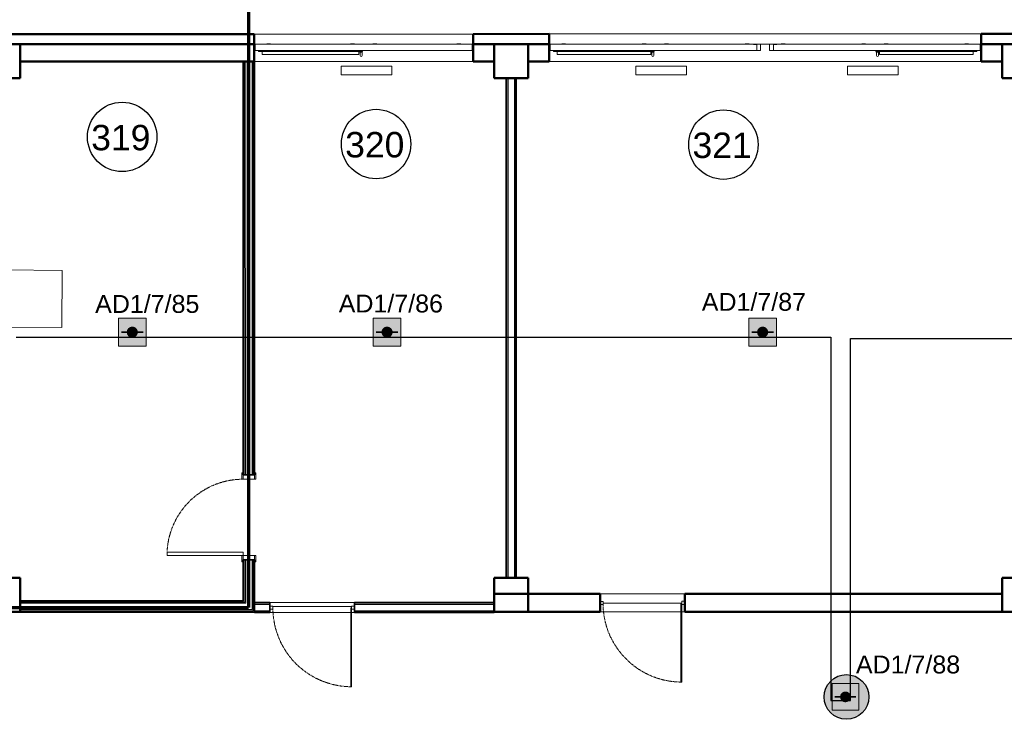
# Model space of a CAD drawing. Header units: millimetres. Extents: x -197461 to 862495, y -970068 to 63888.
# Tile 39 of 205: x -111030 to -99398, y -622736 to -614476. Entities that reach past the tile are written whole.
import ezdxf

# ---------------------------------------------------------------- set-up
doc = ezdxf.new("R2010")
doc.units = ezdxf.units.MM
doc.linetypes.add('CENTER', pattern=[50.8, 31.75, -6.35, 6.35, -6.35])
doc.linetypes.add('HIDDEN', pattern=[9.525, 6.35, -3.175])
doc.layers.get('0').update_dxf_attribs({"linetype": 'CONTINUOUS'})
for name, color, linetype, lineweight in [('A-AREA-IDEN', 252, 'CONTINUOUS', 25), ('A-DETL', 90, 'CONTINUOUS', 5), ('A-Door', 252, 'CONTINUOUS', 0), ('A-FLOR', 192, 'CONTINUOUS', 5), ('A-GLAZ', 151, 'CONTINUOUS', 5), ('A-Wall', 252, 'CONTINUOUS', 0), ('G-IMPT', 8, 'CONTINUOUS', 5), ('I-WALL', 2, 'CONTINUOUS', 18), ('M-EQPM', 50, 'CONTINUOUS', 5), ('S-Cols', 52, 'CONTINUOUS', 0)]:
    doc.layers.add(name, color=color, linetype=linetype, lineweight=lineweight)
doc.layers.add('UAS', color=240, linetype='CONTINUOUS')
doc.styles.add('ARIAL', font='arialbd.ttf')
doc.styles.add('Arial_3', font='arial.ttf', dxfattribs={"height": 300})

# ---------------------------------------------------------------- blocks, each defined once
blk = doc.blocks.new('SchueCal_Schueco_AWS-75-BS-SI__Family-02_Type 1_2565x1480 - Schueco_AWS-75-BS-SI__Family-02__Type 1-3427409-Trešā stāva plāns uz atzīmes 6_800')
at = {"layer": 'G-IMPT'}
for p, q in [((19, -18), (19, 30)), ((43, 30), (43, -18)), ((56, 19), (56, -18)), ((56, 19), (1200, 19)), ((1200, 19), (1200, -18)), ((-1283, -103), (-1283, -28)), ((-1283, -28), (-1283, -103)), ((-1283, -28), (1282, -28)), ((-1283, -103), (1282, -103)), ((-1283, -103), (0, -103)), ((-1146, -105), (-1146, -103)), ((-1142, -109), (-1146, -105)), ((-1146, -105), (-1101, -105)), ((-1142, -109), (-1105, -109)), ((-1105, -109), (-1101, -105)), ((-1101, -103), (-1101, -105)), ((-155, -105), (-155, -103)), ((-151, -109), (-155, -105)), ((-155, -105), (-110, -105)), ((-151, -109), (-114, -109)), ((-114, -109), (-110, -105)), ((-110, -103), (-110, -105)), ((0, -103), (1282, -103)), ((12, -22), (12, -18)), ((12, -18), (12, -22)), ((12, -18), (1244, -18)), ((12, -22), (1244, -22)), ((16, -18), (16, -9)), ((16, -9), (45, -9)), ((16, -18), (16, -9)), ((16, -18), (16, -9)), ((20, -9), (19, -9)), ((32, -28), (32, -22)), ((32, -22), (32, -28)), ((43, -9), (42, -9)), ((45, -9), (44, -9)), ((45, -9), (45, -18)), ((45, -9), (45, -18)), ((45, -18), (45, -9)), ((110, -105), (110, -103)), ((114, -109), (110, -105)), ((110, -105), (155, -105)), ((114, -109), (151, -109)), ((151, -109), (155, -105)), ((155, -103), (155, -105)), ((1100, -105), (1100, -103)), ((1104, -109), (1100, -105)), ((1100, -105), (1146, -105)), ((1104, -109), (1142, -109)), ((1142, -109), (1146, -105)), ((1146, -103), (1146, -105)), ((1224, -22), (1224, -28)), ((1224, -22), (1224, -28)), ((1244, -22), (1244, -18)), ((1244, -18), (1244, -22)), ((1282, -103), (1282, -28)), ((1282, -28), (1282, -103))]:
    blk.add_line(p, q, dxfattribs=at)
at = {"layer": 'G-IMPT', "flags": 128}
for points in [[(19, 30), (22, 39), (31, 42)], [(31, 42), (22, 39), (19, 30)], [(43, 30), (39, 39), (31, 42)], [(31, 42), (39, 39), (43, 30)], [(-1140, -106), (-1140, -107), (-1140, -107), (-1140, -107), (-1140, -107), (-1140, -107), (-1140, -107), (-1140, -107), (-1140, -107), (-1140, -107), (-1140, -107), (-1140, -107), (-1140, -107), (-1140, -107), (-1140, -107), (-1140, -107), (-1140, -107), (-1140, -107), (-1140, -107), (-1141, -107), (-1141, -107), (-1141, -107), (-1141, -107), (-1141, -107), (-1141, -107), (-1141, -107), (-1141, -107), (-1141, -107), (-1141, -107), (-1141, -107), (-1141, -107), (-1141, -107), (-1141, -107), (-1141, -107), (-1141, -107), (-1141, -107), (-1141, -107)], [(-1105, -107), (-1105, -107), (-1105, -107), (-1105, -107), (-1105, -107), (-1105, -107), (-1105, -107), (-1105, -107), (-1105, -107), (-1105, -107), (-1105, -107), (-1105, -107), (-1105, -107), (-1105, -107), (-1105, -107), (-1105, -107), (-1105, -107), (-1105, -107), (-1106, -107), (-1106, -107), (-1106, -107), (-1106, -107), (-1106, -107), (-1106, -107), (-1106, -107), (-1106, -107), (-1106, -107), (-1106, -107), (-1106, -107), (-1106, -107), (-1106, -107), (-1106, -107), (-1106, -107), (-1106, -107), (-1106, -107), (-1106, -107), (-1106, -106)], [(-150, -106), (-150, -107), (-150, -107), (-150, -107), (-150, -107), (-150, -107), (-150, -107), (-150, -107), (-150, -107), (-150, -107), (-150, -107), (-150, -107), (-150, -107), (-150, -107), (-150, -107), (-150, -107), (-150, -107), (-150, -107), (-150, -107), (-150, -107), (-150, -107), (-150, -107), (-150, -107), (-150, -107), (-150, -107), (-150, -107), (-150, -107), (-150, -107), (-150, -107), (-150, -107), (-150, -107), (-150, -107), (-150, -107), (-151, -107), (-151, -107), (-151, -107), (-151, -107)], [(-114, -107), (-114, -107), (-114, -107), (-115, -107), (-115, -107), (-115, -107), (-115, -107), (-115, -107), (-115, -107), (-115, -107), (-115, -107), (-115, -107), (-115, -107), (-115, -107), (-115, -107), (-115, -107), (-115, -107), (-115, -107), (-115, -107), (-115, -107), (-115, -107), (-115, -107), (-115, -107), (-115, -107), (-115, -107), (-115, -107), (-115, -107), (-115, -107), (-115, -107), (-115, -107), (-115, -107), (-115, -107), (-115, -107), (-115, -107), (-115, -107), (-115, -107), (-115, -106)], [(115, -106), (115, -107), (115, -107), (115, -107), (115, -107), (115, -107), (115, -107), (115, -107), (115, -107), (115, -107), (115, -107), (115, -107), (115, -107), (115, -107), (115, -107), (115, -107), (115, -107), (115, -107), (115, -107), (115, -107), (115, -107), (115, -107), (115, -107), (115, -107), (115, -107), (115, -107), (115, -107), (115, -107), (115, -107), (115, -107), (115, -107), (115, -107), (115, -107), (114, -107), (114, -107), (114, -107), (114, -107)], [(151, -107), (151, -107), (151, -107), (150, -107), (150, -107), (150, -107), (150, -107), (150, -107), (150, -107), (150, -107), (150, -107), (150, -107), (150, -107), (150, -107), (150, -107), (150, -107), (150, -107), (150, -107), (150, -107), (150, -107), (150, -107), (150, -107), (150, -107), (150, -107), (150, -107), (150, -107), (150, -107), (150, -107), (150, -107), (150, -107), (150, -107), (150, -107), (150, -107), (150, -107), (150, -107), (150, -107), (150, -106)], [(1106, -106), (1106, -107), (1106, -107), (1106, -107), (1106, -107), (1106, -107), (1106, -107), (1106, -107), (1106, -107), (1106, -107), (1106, -107), (1106, -107), (1106, -107), (1106, -107), (1106, -107), (1106, -107), (1106, -107), (1106, -107), (1106, -107), (1105, -107), (1105, -107), (1105, -107), (1105, -107), (1105, -107), (1105, -107), (1105, -107), (1105, -107), (1105, -107), (1105, -107), (1105, -107), (1105, -107), (1105, -107), (1105, -107), (1105, -107), (1105, -107), (1105, -107), (1105, -107)], [(1141, -107), (1141, -107), (1141, -107), (1141, -107), (1141, -107), (1141, -107), (1141, -107), (1141, -107), (1141, -107), (1141, -107), (1141, -107), (1141, -107), (1141, -107), (1141, -107), (1141, -107), (1141, -107), (1141, -107), (1141, -107), (1140, -107), (1140, -107), (1140, -107), (1140, -107), (1140, -107), (1140, -107), (1140, -107), (1140, -107), (1140, -107), (1140, -107), (1140, -107), (1140, -107), (1140, -107), (1140, -107), (1140, -107), (1140, -107), (1140, -107), (1140, -107), (1140, -106)]]:
    blk.add_lwpolyline(points, dxfattribs=at)
blk = doc.blocks.new('SchueCal_Schueco_AWS-75-BS-SI__Family-02_Type 1_2565x1480 - Type 1-3427413-Trešā stāva plāns uz atzīmes 6_800')
blk.add_blockref('SchueCal_Schueco_AWS-75-BS-SI__Family-02_Type 1_2565x1480 - Schueco_AWS-75-BS-SI__Family-02__Type 1-3427409-Trešā stāva plāns uz atzīmes 6_800', (0, 0))
blk = doc.blocks.new('PBL_BIOR_stiklotas_GEZE_02 - BIOR 1000 x 2100mm BIOR 1000 x 2100mm biroji-4009169-Trešā stāva plāns uz atzīmes 6_800')
at = {"layer": 'A-Door'}
for p, q in [((-500, 18), (-465, 18)), ((-465, 18), (-465, -18)), ((465, -18), (465, 18)), ((465, 18), (500, 18)), ((-465, -18), (-500, -18)), ((455, -5), (455, -935)), ((465, -5), (455, -5)), ((465, -5), (465, -935)), ((500, -18), (465, -18)), ((465, -935), (455, -935))]:
    blk.add_line(p, q, dxfattribs=at)
at = {"layer": 'A-Door', "color": 250, "linetype": 'CENTER', "lineweight": 5}
blk.add_line((465, -5), (465, -935), dxfattribs=at)
blk.add_arc((465, -5), 930, 180, 270, dxfattribs=at)
blk = doc.blocks.new('PBL_BIOR_pilndurvis - BIOR 1000 x 2100mm metāla EI-30-4004862-Trešā stāva plāns uz atzīmes 6_800')
at = {"layer": 'A-Door'}
for p, q in [((-525, 67.5), (-525, 82.5)), ((-525, 82.5), (-450, 82.5)), ((-450, 67.5), (-500, 67.5)), ((-500, 67.5), (-450, 67.5)), ((-450, 82.5), (-450, 67.5)), ((-450, 67.5), (-450, -67.5)), ((450, 67.5), (450, 82.5)), ((450, 82.5), (525, 82.5)), ((500, 67.5), (450, 67.5)), ((450, -67.5), (450, 67.5)), ((450, 67.5), (500, 67.5)), ((525, 82.5), (525, 67.5)), ((-525, -82.5), (-525, -67.5)), ((-450, -82.5), (-525, -82.5)), ((-500, -67.5), (-450, -67.5)), ((-450, -67.5), (-500, -67.5)), ((-450, -67.5), (-450, -82.5)), ((410, -67.5), (410, -967.5)), ((450, -67.5), (410, -67.5)), ((450, -67.5), (450, -967.5)), ((450, -82.5), (450, -67.5)), ((450, -67.5), (500, -67.5)), ((500, -67.5), (450, -67.5)), ((525, -82.5), (450, -82.5)), ((525, -67.5), (525, -82.5)), ((450, -967.5), (410, -967.5))]:
    blk.add_line(p, q, dxfattribs=at)
at = {"layer": 'A-Door', "color": 250, "linetype": 'CENTER', "lineweight": 5}
blk.add_line((450, -67.5), (450, -967.5), dxfattribs=at)
blk.add_arc((450, -67.5), 900, 180, 270, dxfattribs=at)
blk = doc.blocks.new('PBL_BIOR_stiklotas_GEZE_02 - BIOR 1000 x 2100mm BIOR 1000 x 2100mm biroji-4009170-Trešā stāva plāns uz atzīmes 6_800')
at = {"layer": 'A-Door'}
for p, q in [((-500, 18), (-465, 18)), ((-465, 18), (-465, -18)), ((465, -18), (465, 18)), ((465, 18), (500, 18)), ((-465, -18), (-500, -18)), ((455, -5), (455, -935)), ((465, -5), (455, -5)), ((465, -5), (465, -935)), ((500, -18), (465, -18)), ((465, -935), (455, -935))]:
    blk.add_line(p, q, dxfattribs=at)
at = {"layer": 'A-Door', "color": 250, "linetype": 'CENTER', "lineweight": 5}
blk.add_line((465, -5), (465, -935), dxfattribs=at)
blk.add_arc((465, -5), 930, 180, 270, dxfattribs=at)
blk = doc.blocks.new('SchueCal_Schueco_AWS-75-BS-SI__Family-02_Type 2_5080x1480 - Schueco_AWS-75-BS-SI__Family-02__Type 2-V3-Trešā stāva plāns uz atzīmes 6_800')
at = {"layer": 'G-IMPT'}
for p, q in [((-2457, 19), (-2457, -18)), ((-2457, 19), (-1352, 19)), ((-1352, 19), (-1352, -18)), ((-1339, -18), (-1339, 30)), ((-1315, 30), (-1315, -18)), ((1315, -18), (1315, 30)), ((1339, 30), (1339, -18)), ((1352, 19), (1352, -18)), ((1352, 19), (2457, 19)), ((2457, 19), (2457, -18)), ((-2540, -28), (-2540, -103)), ((-2540, -28), (-97, -28)), ((-2540, -103), (-2540, -28)), ((-138, -103), (-2540, -103)), ((-2540, -103), (-1296, -103)), ((-2501, -22), (-2501, -18)), ((-2501, -18), (-2501, -22)), ((-2501, -18), (-1309, -18)), ((-2501, -22), (-1309, -22)), ((-2481, -28), (-2481, -22)), ((-2481, -22), (-2481, -28)), ((-2403, -105), (-2403, -103)), ((-2399, -109), (-2403, -105)), ((-2403, -105), (-2358, -105)), ((-2399, -109), (-2362, -109)), ((-2362, -109), (-2358, -105)), ((-2358, -103), (-2358, -105)), ((-1452, -105), (-1452, -103)), ((-1448, -109), (-1452, -105)), ((-1452, -105), (-1407, -105)), ((-1448, -109), (-1411, -109)), ((-1411, -109), (-1407, -105)), ((-1407, -103), (-1407, -105)), ((-1340, -9), (-1342, -9)), ((-1342, -18), (-1342, -9)), ((-1342, -9), (-1342, -18)), ((-1342, -18), (-1342, -9)), ((-1342, -9), (-1313, -9)), ((-1338, -9), (-1339, -9)), ((-1328, -22), (-1328, -28)), ((-1328, -22), (-1328, -28)), ((-1315, -9), (-1316, -9)), ((-1313, -9), (-1313, -18)), ((-1313, -9), (-1313, -18)), ((-1313, -9), (-1313, -18)), ((-1309, -18), (-1309, -22)), ((-1309, -22), (-1309, -18)), ((-1296, -103), (-63, -103)), ((-1187, -105), (-1187, -103)), ((-1183, -109), (-1187, -105)), ((-1187, -105), (-1142, -105)), ((-1183, -109), (-1146, -109)), ((-1146, -109), (-1142, -105)), ((-1142, -103), (-1142, -105)), ((-235, -105), (-235, -103)), ((-231, -109), (-235, -105)), ((-235, -105), (-190, -105)), ((-231, -109), (-194, -109)), ((-194, -109), (-190, -105)), ((-190, -103), (-190, -105)), ((-97, -98), (-138, -98)), ((-138, -98), (-138, -103)), ((-138, -103), (-138, -98)), ((-138, -98), (-97, -98)), ((-53, -103), (-138, -103)), ((-97, -98), (-97, -28)), ((-97, -28), (-53, -28)), ((-97, -28), (-97, -98)), ((-53, -28), (-53, -103)), ((53, -103), (53, -28)), ((53, -28), (97, -28)), ((137, -103), (53, -103)), ((63, -103), (1297, -103)), ((97, -28), (97, -98)), ((97, -28), (97, -98)), ((97, -28), (2540, -28)), ((97, -98), (137, -98)), ((97, -98), (137, -98)), ((137, -98), (137, -103)), ((137, -98), (137, -103)), ((137, -103), (2540, -103)), ((190, -105), (190, -103)), ((194, -109), (190, -105)), ((190, -105), (235, -105)), ((194, -109), (231, -109)), ((231, -109), (235, -105)), ((235, -103), (235, -105)), ((1142, -105), (1142, -103)), ((1146, -109), (1142, -105)), ((1142, -105), (1186, -105)), ((1146, -109), (1182, -109)), ((1182, -109), (1186, -105)), ((1186, -103), (1186, -105)), ((1297, -103), (2540, -103)), ((1308, -22), (1308, -18)), ((1308, -18), (1308, -22)), ((1308, -18), (2501, -18)), ((1308, -22), (2501, -22)), ((1313, -18), (1313, -9)), ((1313, -9), (1342, -9)), ((1313, -18), (1313, -9)), ((1313, -18), (1313, -9)), ((1316, -9), (1315, -9)), ((1328, -28), (1328, -22)), ((1328, -22), (1328, -28)), ((1339, -9), (1338, -9)), ((1342, -9), (1340, -9)), ((1342, -9), (1342, -18)), ((1342, -9), (1342, -18)), ((1342, -18), (1342, -9)), ((1406, -105), (1406, -103)), ((1410, -109), (1406, -105)), ((1406, -105), (1452, -105)), ((1410, -109), (1448, -109)), ((1448, -109), (1452, -105)), ((1452, -103), (1452, -105)), ((2358, -105), (2358, -103)), ((2362, -109), (2358, -105)), ((2358, -105), (2403, -105)), ((2362, -109), (2399, -109)), ((2399, -109), (2403, -105)), ((2403, -103), (2403, -105)), ((2481, -22), (2481, -28)), ((2481, -22), (2481, -28)), ((2501, -22), (2501, -18)), ((2501, -18), (2501, -22)), ((2540, -103), (2540, -28)), ((2540, -28), (2540, -103))]:
    blk.add_line(p, q, dxfattribs=at)
at = {"layer": 'G-IMPT', "flags": 128}
for points in [[(-1339, 30), (-1336, 39), (-1327, 42)], [(-1327, 42), (-1336, 39), (-1339, 30)], [(-1327, 42), (-1319, 39), (-1315, 30)], [(-1315, 30), (-1319, 39), (-1327, 42)], [(1315, 30), (1319, 39), (1327, 42)], [(1327, 42), (1319, 39), (1315, 30)], [(1339, 30), (1336, 39), (1327, 42)], [(1327, 42), (1336, 39), (1339, 30)], [(-2398, -107), (-2398, -107), (-2398, -107), (-2398, -107), (-2398, -107), (-2398, -107), (-2398, -107), (-2398, -107), (-2398, -107), (-2398, -107), (-2398, -107), (-2398, -107), (-2398, -107), (-2398, -107), (-2398, -107), (-2398, -107), (-2398, -107), (-2398, -107), (-2398, -107), (-2398, -107), (-2398, -107), (-2398, -107), (-2398, -107), (-2398, -107), (-2398, -107), (-2398, -107), (-2398, -107), (-2398, -107), (-2398, -107), (-2398, -107), (-2398, -107), (-2398, -107), (-2398, -107), (-2399, -107), (-2399, -107), (-2399, -107), (-2399, -107)], [(-2362, -107), (-2362, -107), (-2362, -107), (-2363, -107), (-2363, -107), (-2363, -107), (-2363, -107), (-2363, -107), (-2363, -107), (-2363, -107), (-2363, -107), (-2363, -107), (-2363, -107), (-2363, -107), (-2363, -107), (-2363, -107), (-2363, -107), (-2363, -107), (-2363, -107), (-2363, -107), (-2363, -107), (-2363, -107), (-2363, -107), (-2363, -107), (-2363, -107), (-2363, -107), (-2363, -107), (-2363, -107), (-2363, -107), (-2363, -107), (-2363, -107), (-2363, -107), (-2363, -107), (-2363, -107), (-2363, -107), (-2363, -107), (-2363, -107)], [(-1446, -107), (-1446, -107), (-1446, -107), (-1446, -107), (-1446, -107), (-1446, -107), (-1446, -107), (-1446, -107), (-1446, -107), (-1446, -107), (-1446, -107), (-1446, -107), (-1446, -107), (-1446, -107), (-1446, -107), (-1446, -107), (-1446, -107), (-1446, -107), (-1446, -107), (-1447, -107), (-1447, -107), (-1447, -107), (-1447, -107), (-1447, -107), (-1447, -107), (-1447, -107), (-1447, -107), (-1447, -107), (-1447, -107), (-1447, -107), (-1447, -107), (-1447, -107), (-1447, -107), (-1447, -107), (-1447, -107), (-1447, -107), (-1447, -107)], [(-1411, -107), (-1411, -107), (-1411, -107), (-1411, -107), (-1411, -107), (-1411, -107), (-1411, -107), (-1411, -107), (-1411, -107), (-1411, -107), (-1411, -107), (-1411, -107), (-1411, -107), (-1411, -107), (-1411, -107), (-1411, -107), (-1411, -107), (-1411, -107), (-1412, -107), (-1412, -107), (-1412, -107), (-1412, -107), (-1412, -107), (-1412, -107), (-1412, -107), (-1412, -107), (-1412, -107), (-1412, -107), (-1412, -107), (-1412, -107), (-1412, -107), (-1412, -107), (-1412, -107), (-1412, -107), (-1412, -107), (-1412, -107), (-1412, -107)], [(-1181, -107), (-1181, -107), (-1181, -107), (-1181, -107), (-1181, -107), (-1181, -107), (-1181, -107), (-1181, -107), (-1181, -107), (-1181, -107), (-1181, -107), (-1181, -107), (-1181, -107), (-1181, -107), (-1181, -107), (-1181, -107), (-1181, -107), (-1181, -107), (-1181, -107), (-1182, -107), (-1182, -107), (-1182, -107), (-1182, -107), (-1182, -107), (-1182, -107), (-1182, -107), (-1182, -107), (-1182, -107), (-1182, -107), (-1182, -107), (-1182, -107), (-1182, -107), (-1182, -107), (-1182, -107), (-1182, -107), (-1182, -107), (-1182, -107)], [(-1146, -107), (-1146, -107), (-1146, -107), (-1146, -107), (-1146, -107), (-1146, -107), (-1146, -107), (-1146, -107), (-1146, -107), (-1146, -107), (-1146, -107), (-1146, -107), (-1146, -107), (-1146, -107), (-1146, -107), (-1146, -107), (-1146, -107), (-1146, -107), (-1147, -107), (-1147, -107), (-1147, -107), (-1147, -107), (-1147, -107), (-1147, -107), (-1147, -107), (-1147, -107), (-1147, -107), (-1147, -107), (-1147, -107), (-1147, -107), (-1147, -107), (-1147, -107), (-1147, -107), (-1147, -107), (-1147, -107), (-1147, -107), (-1147, -107)], [(-230, -107), (-230, -107), (-230, -107), (-230, -107), (-230, -107), (-230, -107), (-230, -107), (-230, -107), (-230, -107), (-230, -107), (-230, -107), (-230, -107), (-230, -107), (-230, -107), (-230, -107), (-230, -107), (-230, -107), (-230, -107), (-230, -107), (-230, -107), (-230, -107), (-230, -107), (-230, -107), (-230, -107), (-230, -107), (-230, -107), (-230, -107), (-230, -107), (-230, -107), (-230, -107), (-230, -107), (-230, -107), (-230, -107), (-231, -107), (-231, -107), (-231, -107), (-231, -107)], [(-194, -107), (-194, -107), (-194, -107), (-195, -107), (-195, -107), (-195, -107), (-195, -107), (-195, -107), (-195, -107), (-195, -107), (-195, -107), (-195, -107), (-195, -107), (-195, -107), (-195, -107), (-195, -107), (-195, -107), (-195, -107), (-195, -107), (-195, -107), (-195, -107), (-195, -107), (-195, -107), (-195, -107), (-195, -107), (-195, -107), (-195, -107), (-195, -107), (-195, -107), (-195, -107), (-195, -107), (-195, -107), (-195, -107), (-195, -107), (-195, -107), (-195, -107), (-195, -107)], [(195, -107), (195, -107), (195, -107), (195, -107), (195, -107), (195, -107), (195, -107), (195, -107), (195, -107), (195, -107), (195, -107), (195, -107), (195, -107), (195, -107), (195, -107), (195, -107), (195, -107), (195, -107), (195, -107), (195, -107), (195, -107), (195, -107), (195, -107), (195, -107), (195, -107), (195, -107), (195, -107), (195, -107), (195, -107), (195, -107), (195, -107), (195, -107), (195, -107), (194, -107), (194, -107), (194, -107), (194, -107)], [(231, -107), (231, -107), (231, -107), (230, -107), (230, -107), (230, -107), (230, -107), (230, -107), (230, -107), (230, -107), (230, -107), (230, -107), (230, -107), (230, -107), (230, -107), (230, -107), (230, -107), (230, -107), (230, -107), (230, -107), (230, -107), (230, -107), (230, -107), (230, -107), (230, -107), (230, -107), (230, -107), (230, -107), (230, -107), (230, -107), (230, -107), (230, -107), (230, -107), (230, -107), (230, -107), (230, -107), (230, -107)], [(1147, -107), (1147, -107), (1147, -107), (1147, -107), (1147, -107), (1147, -107), (1147, -107), (1147, -107), (1147, -107), (1147, -107), (1147, -107), (1147, -107), (1147, -107), (1147, -107), (1147, -107), (1147, -107), (1147, -107), (1147, -107), (1147, -107), (1146, -107), (1146, -107), (1146, -107), (1146, -107), (1146, -107), (1146, -107), (1146, -107), (1146, -107), (1146, -107), (1146, -107), (1146, -107), (1146, -107), (1146, -107), (1146, -107), (1146, -107), (1146, -107), (1146, -107), (1146, -107)], [(1182, -107), (1182, -107), (1182, -107), (1182, -107), (1182, -107), (1182, -107), (1182, -107), (1182, -107), (1182, -107), (1182, -107), (1182, -107), (1182, -107), (1182, -107), (1182, -107), (1182, -107), (1182, -107), (1182, -107), (1182, -107), (1181, -107), (1181, -107), (1181, -107), (1181, -107), (1181, -107), (1181, -107), (1181, -107), (1181, -107), (1181, -107), (1181, -107), (1181, -107), (1181, -107), (1181, -107), (1181, -107), (1181, -107), (1181, -107), (1181, -107), (1181, -107), (1181, -107)], [(1412, -107), (1412, -107), (1412, -107), (1412, -107), (1412, -107), (1412, -107), (1412, -107), (1412, -107), (1412, -107), (1412, -107), (1412, -107), (1412, -107), (1412, -107), (1412, -107), (1412, -107), (1412, -107), (1412, -107), (1412, -107), (1412, -107), (1411, -107), (1411, -107), (1411, -107), (1411, -107), (1411, -107), (1411, -107), (1411, -107), (1411, -107), (1411, -107), (1411, -107), (1411, -107), (1411, -107), (1411, -107), (1411, -107), (1411, -107), (1411, -107), (1411, -107), (1411, -107)], [(1447, -107), (1447, -107), (1447, -107), (1447, -107), (1447, -107), (1447, -107), (1447, -107), (1447, -107), (1447, -107), (1447, -107), (1447, -107), (1447, -107), (1447, -107), (1447, -107), (1447, -107), (1447, -107), (1447, -107), (1447, -107), (1446, -107), (1446, -107), (1446, -107), (1446, -107), (1446, -107), (1446, -107), (1446, -107), (1446, -107), (1446, -107), (1446, -107), (1446, -107), (1446, -107), (1446, -107), (1446, -107), (1446, -107), (1446, -107), (1446, -107), (1446, -107), (1446, -107)], [(2363, -107), (2363, -107), (2363, -107), (2363, -107), (2363, -107), (2363, -107), (2363, -107), (2363, -107), (2363, -107), (2363, -107), (2363, -107), (2363, -107), (2363, -107), (2363, -107), (2363, -107), (2363, -107), (2363, -107), (2363, -107), (2363, -107), (2363, -107), (2363, -107), (2363, -107), (2363, -107), (2363, -107), (2363, -107), (2363, -107), (2363, -107), (2363, -107), (2363, -107), (2363, -107), (2363, -107), (2363, -107), (2363, -107), (2362, -107), (2362, -107), (2362, -107), (2362, -107)], [(2399, -107), (2399, -107), (2399, -107), (2398, -107), (2398, -107), (2398, -107), (2398, -107), (2398, -107), (2398, -107), (2398, -107), (2398, -107), (2398, -107), (2398, -107), (2398, -107), (2398, -107), (2398, -107), (2398, -107), (2398, -107), (2398, -107), (2398, -107), (2398, -107), (2398, -107), (2398, -107), (2398, -107), (2398, -107), (2398, -107), (2398, -107), (2398, -107), (2398, -107), (2398, -107), (2398, -107), (2398, -107), (2398, -107), (2398, -107), (2398, -107), (2398, -107), (2398, -107)]]:
    blk.add_lwpolyline(points, dxfattribs=at)
blk = doc.blocks.new('SchueCal_Schueco_AWS-75-BS-SI__Family-02_Type 2_5080x1480 - Type 2-3433124-Trešā stāva plāns uz atzīmes 6_800')
at = {"extrusion": (0, 0, -1), "zscale": -1, "rotation": 180}
blk.add_blockref('SchueCal_Schueco_AWS-75-BS-SI__Family-02_Type 2_5080x1480 - Schueco_AWS-75-BS-SI__Family-02__Type 2-V3-Trešā stāva plāns uz atzīmes 6_800', (0, 0), dxfattribs=at)
blk = doc.blocks.new('788507_788512_ventil compact cv22 h_ 500mm - wysokość 500mm-1980919-Trešā stāva plāns uz atzīmes 6_800')
at = {"layer": 'M-EQPM', "color": 252}
for p, q in [((0, 0), (600, 0)), ((0, 0), (0, -102)), ((600, -102), (0, -102)), ((600, 0), (600, -102))]:
    blk.add_line(p, q, dxfattribs=at)
blk = doc.blocks.new('Konditioniers Server telpai - Precīzais kondicionieris-3590085-Trešā stāva plāns uz atzīmes 6_800')
at = {"layer": 'M-EQPM', "color": 252}
for p, q in [((337.5, 337.5), (-337.5, 337.5)), ((-337.5, 337.5), (-337.5, -337.5)), ((337.5, -337.5), (337.5, 337.5)), ((-337.5, -337.5), (337.5, -337.5))]:
    blk.add_line(p, q, dxfattribs=at)
blk = doc.blocks.new('PBL_telpnu_numeracija_0001 - PBL telpas NUMERĀCIJA-1342367-Trešā stāva plāns uz atzīmes 6_800')
at = {"layer": 'A-AREA-IDEN'}
blk.add_circle((0.034, 0.024), 2.733, dxfattribs=at)
blk = doc.blocks.new('AD-proj')
at = {"lineweight": 5}
blk.add_lwpolyline([(-250, -250), (250, -250), (250, 250), (-250, 250)], close=True, dxfattribs=at)
at = {"const_width": 30}
blk.add_lwpolyline([(-200, 0), (200, 0)], dxfattribs=at)
at = {"const_width": 100}
blk.add_lwpolyline([(-50, 0, 1), (50, 0, 1)], format="xyb", close=True, dxfattribs=at)

msp = doc.modelspace()

# ---------------------------------------------------------------- hatches: boundary and pattern name
at = {"layer": 'A-Wall', "true_color": 0x636466}
h = msp.add_hatch(color=251, dxfattribs=at)
h.paths.add_polyline_path([(-111023.36259, -614971.15931), (-108389.53327, -614970.83602), (-108389.53327, -614966.07293), (-111023.52185, -614966.20244), (-111023.51529, -614971.15931)], flags=0)
h.paths.add_polyline_path([(-105673.52169, -614970.98386), (-105423.52185, -614970.97566), (-105423.52841, -614965.97579), (-105673.52185, -614966.03061)], flags=0)
h.paths.add_polyline_path([(-105425.85933, -614966.02249), (-105425.8555, -614966.02241), (-105673.52185, -614966.02241)], flags=0)
h = msp.add_hatch(color=251, dxfattribs=at)
h.paths.add_polyline_path([(-105023.52169, -614970.96254), (-105023.51529, -614970.96242), (-104773.52185, -614970.95435), (-104773.52841, -614965.95448), (-105023.51529, -614965.96254), (-105023.52169, -614970.95435)], flags=0)
h.paths.add_polyline_path([(-99673.52169, -614970.78709), (-99423.52316, -614970.77889), (-99423.62853, -614965.78103), (-99673.52185, -614965.78709)], flags=0)
h = msp.add_hatch(color=251, dxfattribs=at)
h.paths.add_polyline_path([(-105023.30868, -621466.13328), (-104173.38739, -621466.06072), (-104173.391, -621461.1054), (-105023.30868, -621462.71992)], flags=0)
h.paths.add_polyline_path([(-103173.3674, -621466.07261), (-99428.30869, -621465.79669), (-99428.30886, -621460.94979), (-103173.38412, -621461.15592), (-103173.37202, -621466.07261)], flags=0)
h.paths.add_polyline_path([(-105423.38427, -621356.30742), (-105423.31233, -621356.30742), (-105423.39083, -621261.1464)], flags=0)
h = msp.add_hatch(color=251, dxfattribs=at)
h.paths.add_polyline_path([(-105023.31541, -621261.13328), (-104173.391, -621261.1054), (-104173.391, -621256.1054), (-105023.31557, -621256.13328), (-105023.31541, -621261.1054)], flags=0)
h.paths.add_polyline_path([(-103173.3874, -621261.07261), (-99428.31542, -621260.94979), (-99428.31558, -621255.94979), (-103173.39084, -621256.07261), (-103173.39084, -621260.94979)], flags=0)
at = {"layer": 'UAS', "lineweight": 50, "true_color": 0xffffff}
h = msp.add_hatch(color=7, dxfattribs=at)
h.dxf.hatch_style = 1
h.paths.add_polyline_path([(-109732.16711, -618165.48039), (-109666.69617, -618165.48039, 1)], flags=16)
h.paths.add_polyline_path([(-109535.75429, -618329.15774), (-109535.75429, -618001.80305), (-109863.10899, -618001.80305), (-109863.10899, -618329.15774)])
h = msp.add_hatch(color=7, dxfattribs=at)
h.dxf.hatch_style = 1
h.paths.add_polyline_path([(-106722.63474, -618165.48039), (-106657.1638, -618165.48039, 1)], flags=16)
h.paths.add_polyline_path([(-106526.22192, -618329.15774), (-106526.22192, -618001.80305), (-106853.57661, -618001.80305), (-106853.57661, -618329.15774)])
h = msp.add_hatch(color=7, dxfattribs=at)
h.dxf.hatch_style = 1
h.paths.add_polyline_path([(-102285.74956, -618165.48039), (-102220.27862, -618165.48039, 1)], flags=16)
h.paths.add_polyline_path([(-102089.33674, -618329.15774), (-102089.33674, -618001.80305), (-102416.69143, -618001.80305), (-102416.69143, -618329.15774)])
h = msp.add_hatch(color=7, dxfattribs=at)
h.dxf.hatch_style = 1
h.paths.add_polyline_path([(-101243.49224, -622471.0211, -1), (-101306.57917, -622471.0211, -1)], flags=0)
h.paths.add_polyline_path([(-101432.75304, -622313.30376), (-101432.75304, -622628.73843), (-101117.31837, -622628.73843), (-101117.31837, -622313.30376)], flags=16)
h.paths.add_polyline_path([(-100998.45453, -622471.73827, 1), (-101526.50184, -622471.73827, 1)])
h.paths.add_polyline_path([(-101117.31837, -622628.73843), (-101432.75304, -622628.73843), (-101432.75304, -622313.30376), (-101117.31837, -622313.30376)], flags=16)

# ---------------------------------------------------------------- linework, layer by layer
at = {"layer": 'A-DETL', "color": 252, "linetype": 'HIDDEN', "lineweight": 70, "true_color": 0x939598}
msp.add_line((-108322.03294, -621416.12592), (-108322.03294, -610666.30413), dxfattribs=at)
at = {"layer": 'A-DETL', "color": 251, "linetype": 'HIDDEN', "lineweight": 70, "true_color": 0x636466}
msp.add_line((-111323.32065, -621416.12592), (-108322.03294, -621416.12592), dxfattribs=at)
at = {"layer": 'A-FLOR', "color": 251, "true_color": 0x636466}
for p, q in [((-111023.32524, -614971.15931), (-111023.31885, -615166.29464)), ((-105023.51862, -615064.51363), (-105023.40254, -615166.05012)), ((-99423.5187, -615061.85183), (-99423.62282, -614970.7789)), ((-105273.61204, -615166.20951), (-105423.51425, -615166.21442)), ((-105066.09972, -615166.09893), (-105170.5217, -615166.21831)), ((-99283.32016, -615166.05116), (-99423.3994, -615166.2113)), ((-108321.87142, -619901.30274), (-108321.8419, -620801.30274)), ((-108321.84193, -620801.30274), (-108321.8714, -619901.30274)), ((-105423.32623, -621066.21442), (-105283.3218, -621066.20983)), ((-105163.3218, -621066.21184), (-105023.41637, -621066.0519)), ((-99423.31858, -621164.51794), (-99423.43076, -621066.38901)), ((-105023.31901, -621151.21307), (-105023.19907, -621256.13327)), ((-101298.29469, -621256.01111), (-99423.31565, -621253.86763)), ((-99428.31558, -621255.94979), (-99423.31558, -621255.94962)), ((-107108.30926, -621403.66591), (-108038.30926, -621403.69641)), ((-108038.30926, -621403.69755), (-107108.30926, -621403.69757)), ((-104138.3874, -621366.10426), (-103208.3874, -621366.07376)), ((-103208.3874, -621366.08851), (-104138.38739, -621366.11901)), ((-99423.30885, -621461.15592), (-99428.30885, -621461.15592)), ((-111023.30999, -621471.2943), (-111423.29868, -621471.30742)), ((-104173.38395, -621471.06966), (-105423.30747, -621471.11065)), ((-104173.38412, -621466.1054), (-104173.38395, -621471.06966)), ((-99423.30869, -621465.93774), (-99428.30869, -621465.93791))]:
    msp.add_line(p, q, dxfattribs=at)
at = {"layer": 'A-Wall', "color": 251, "lineweight": 50, "true_color": 0x636466}
for p, q in [((-108258.53237, -614645.20362), (-113298.53565, -614645.36891)), ((-108258.52169, -614971.06864), (-108258.53237, -614645.20362)), ((-104773.53237, -614645.08933), (-105673.53238, -614645.11885)), ((-105673.53238, -614645.11885), (-105673.52169, -614970.98386)), ((-104773.52169, -614970.95435), (-104773.53237, -614645.08933)), ((-98773.53237, -614644.89256), (-99673.53238, -614644.92208)), ((-99673.53238, -614644.92208), (-99673.52169, -614970.78709)), ((-111428.52841, -614766.30758), (-108258.52841, -614766.20362)), ((-108258.52841, -614766.06864), (-111023.52841, -614766.15931)), ((-111023.52841, -614766.15931), (-111023.52169, -614971.15931)), ((-105423.52841, -614765.97566), (-105673.52841, -614765.98386)), ((-105673.52841, -614766.11885), (-104773.5284, -614766.08933)), ((-105423.52169, -614970.97566), (-105423.52841, -614765.97566)), ((-104773.52841, -614765.95435), (-105023.52841, -614765.96254)), ((-105023.52841, -614765.96254), (-105023.52169, -614970.96254)), ((-99423.52841, -614765.77889), (-99673.52841, -614765.78709)), ((-99673.52841, -614765.92208), (-98773.5284, -614765.89256)), ((-99423.52169, -614970.77889), (-99423.52841, -614765.77889)), ((-111023.52169, -614971.15931), (-108258.52169, -614971.06864)), ((-105673.52169, -614970.98386), (-105423.52169, -614970.97566)), ((-105023.52169, -614970.96254), (-104773.52169, -614970.95435)), ((-99673.52169, -614970.78709), (-99423.52169, -614970.77889)), ((-104173.391, -621256.1054), (-105423.391, -621256.1464)), ((-105423.391, -621256.1464), (-105423.38411, -621466.1464)), ((-104173.38412, -621466.1054), (-104173.391, -621256.1054)), ((-99428.31558, -621255.94979), (-103173.391, -621256.07261)), ((-103173.391, -621256.07261), (-103173.38412, -621466.07261)), ((-105423.38411, -621466.1464), (-104173.38412, -621466.1054)), ((-103173.38412, -621466.07261), (-99428.30869, -621465.94979))]:
    msp.add_line(p, q, dxfattribs=at)
at = {"layer": 'A-Wall', "color": 251, "lineweight": 5, "true_color": 0x636466}
for p, q in [((-108258.53234, -614646.20362), (-113298.53562, -614646.36891)), ((-104773.53234, -614646.08933), (-105673.53234, -614646.11885)), ((-98773.53234, -614645.89256), (-99673.53234, -614645.92208)), ((-108258.52841, -614766.06864), (-108248.52841, -614766.06831)), ((-105683.52841, -614765.98419), (-105673.52841, -614765.98386)), ((-104773.52841, -614765.95435), (-104763.52841, -614765.95402)), ((-102276.52841, -614765.87246), (-102170.52841, -614765.86898)), ((-99683.52841, -614765.78742), (-99673.52841, -614765.78709)), ((-108389.53327, -614966.07293), (-111023.52185, -614966.15931)), ((-108384.53327, -614966.07277), (-108384.37306, -619851.30479)), ((-108372.03327, -614966.07236), (-108371.87306, -619851.30438)), ((-108359.53327, -614966.07195), (-108359.37306, -619851.30397)), ((-108284.53327, -614966.06949), (-108284.37306, -619851.30151)), ((-108272.03327, -614966.06908), (-108271.87306, -619851.3011)), ((-108259.53327, -614966.06867), (-108259.37306, -619851.30069)), ((-105673.52169, -614970.98386), (-108254.53311, -614971.0685)), ((-105423.52185, -614965.97566), (-105673.52185, -614965.98386)), ((-104773.52185, -614965.95435), (-105023.52185, -614965.96254)), ((-99673.52169, -614970.78709), (-104773.52169, -614970.95435)), ((-99423.52185, -614965.77889), (-99673.52185, -614965.78709)), ((-105273.51529, -615166.3016), (-105273.3218, -621066.3025)), ((-105261.01529, -615166.30129), (-105260.8218, -621066.30209)), ((-105186.01529, -615166.29945), (-105185.8218, -621066.29963)), ((-105173.51529, -615166.29914), (-105173.3218, -621066.29922)), ((-108384.34026, -620851.30479), (-108384.3242, -621341.20776)), ((-108371.84026, -620851.30438), (-108371.82379, -621353.70735)), ((-108359.34026, -620851.30397), (-108359.32338, -621366.20694)), ((-108284.34026, -620851.30151), (-108284.32092, -621441.20448)), ((-108271.84026, -620851.3011), (-108271.82051, -621453.70407)), ((-108259.34026, -620851.30069), (-108259.3201, -621466.20366)), ((-111023.31426, -621341.2943), (-108384.3242, -621341.20776)), ((-105418.39083, -621261.14623), (-104173.39084, -621261.1054)), ((-105418.38427, -621461.14623), (-105418.39083, -621261.14623)), ((-104173.391, -621256.1054), (-103173.391, -621256.07261)), ((-103173.39084, -621261.07261), (-99428.31542, -621260.94979)), ((-99428.30869, -621465.94979), (-99428.31558, -621255.94979)), ((-111023.31385, -621353.7943), (-108371.82379, -621353.70735)), ((-111023.31344, -621366.2943), (-108359.32338, -621366.20694)), ((-108284.32092, -621441.20448), (-111023.31098, -621441.2943)), ((-111023.31057, -621453.7943), (-108271.82051, -621453.70407)), ((-108254.32354, -621366.40026), (-108073.31049, -621366.39433)), ((-108254.32313, -621378.90026), (-108073.31008, -621378.89433)), ((-108254.32067, -621453.90026), (-108073.30762, -621453.89433)), ((-107073.31049, -621366.36153), (-105423.3109, -621366.30742)), ((-107073.31008, -621378.86153), (-105423.31049, -621378.80742)), ((-107073.30762, -621453.86153), (-105423.30803, -621453.80742)), ((-105418.38427, -621461.14623), (-104173.38428, -621461.1054)), ((-103173.38428, -621461.07261), (-99428.30886, -621460.94979)), ((-111023.31016, -621466.2943), (-108259.3201, -621466.20366)), ((-108254.32026, -621466.40026), (-108073.30721, -621466.39433)), ((-107073.30721, -621466.36153), (-105423.30762, -621466.30742)), ((-103173.38412, -621466.07261), (-104173.38412, -621466.1054))]:
    msp.add_line(p, q, dxfattribs=at)
at = {"layer": 'A-Wall', "color": 251, "true_color": 0x636466}
for p, q in [((-108258.53237, -614645.20362), (-105673.53238, -614645.11885)), ((-104773.53237, -614645.08933), (-99673.53238, -614644.92208)), ((-108248.52841, -614766.2033), (-108258.52841, -614766.20362)), ((-105673.52841, -614766.11885), (-105683.52841, -614766.11918)), ((-104763.5284, -614766.08901), (-104773.5284, -614766.08933)), ((-102170.52841, -614766.00397), (-102276.52841, -614766.00745)), ((-99673.52841, -614765.92208), (-99683.52841, -614765.92241))]:
    msp.add_line(p, q, dxfattribs=at)
at = {"layer": 'I-WALL', "color": 251, "lineweight": 35, "true_color": 0x636466}
for p, q in [((-108254.53327, -614966.0685), (-108389.53327, -614966.07293)), ((-108389.53327, -614966.07293), (-108389.37306, -619851.30496)), ((-108254.37306, -619851.30053), (-108254.53327, -614966.0685)), ((-105163.51529, -615166.2989), (-105283.51529, -615166.30185)), ((-105283.51529, -615166.30185), (-105283.3218, -621066.30283)), ((-105163.3218, -621066.29889), (-105163.51529, -615166.2989)), ((-108389.37306, -619851.30496), (-108254.37306, -619851.30053)), ((-108254.34026, -620851.30053), (-108389.34026, -620851.30496)), ((-108389.34026, -620851.30496), (-108389.32436, -621336.20792)), ((-108254.31994, -621471.20349), (-108254.34026, -620851.30053)), ((-105283.3218, -621066.30283), (-105163.3218, -621066.29889)), ((-108389.32436, -621336.20792), (-111023.31442, -621336.2943)), ((-111023.31442, -621336.2943), (-111023.30999, -621471.2943)), ((-108073.31081, -621356.39433), (-108254.32387, -621356.40026)), ((-108254.32387, -621356.40026), (-108254.31994, -621476.40026)), ((-108073.30688, -621476.39433), (-108073.31081, -621356.39433)), ((-105423.31123, -621356.30742), (-107073.31082, -621356.36153)), ((-107073.31082, -621356.36153), (-107073.30688, -621476.36153)), ((-105423.3073, -621476.30742), (-105423.31123, -621356.30742)), ((-111023.30999, -621471.2943), (-108254.31994, -621471.20349)), ((-108254.31994, -621476.40026), (-108073.30688, -621476.39433)), ((-107073.30688, -621476.36153), (-105423.3073, -621476.30742))]:
    msp.add_line(p, q, dxfattribs=at)
at = {"layer": 'I-WALL', "color": 251, "lineweight": 5, "true_color": 0x636466}
for p, q in [((-108073.31081, -621356.39433), (-107073.31082, -621356.36153)), ((-107073.30688, -621476.36153), (-108073.30688, -621476.39433))]:
    msp.add_line(p, q, dxfattribs=at)
at = {"layer": 'S-Cols', "color": 251, "lineweight": 50, "true_color": 0x636466}
for p, q in [((-111023.52841, -614766.2943), (-111423.52841, -614766.30742)), ((-111023.51529, -615166.2943), (-111023.52841, -614766.2943)), ((-105023.52841, -614766.09753), (-105423.52841, -614766.11065)), ((-105423.52841, -614766.11065), (-105423.51529, -615166.11065)), ((-105023.51529, -615166.09753), (-105023.52841, -614766.09753)), ((-99023.52841, -614765.90076), (-99423.52841, -614765.91388)), ((-99423.52841, -614765.91388), (-99423.51529, -615165.91388)), ((-111423.51529, -615166.30742), (-111023.51529, -615166.2943)), ((-105423.51529, -615166.11065), (-105023.51529, -615166.09753)), ((-99423.51529, -615165.91388), (-99023.51529, -615165.90076)), ((-111023.3218, -621066.2943), (-111423.3218, -621066.30742)), ((-111023.30868, -621466.2943), (-111023.3218, -621066.2943)), ((-105023.3218, -621066.2943), (-105423.3218, -621066.30742)), ((-105423.3218, -621066.30742), (-105423.30868, -621466.30742)), ((-105023.30868, -621466.2943), (-105023.3218, -621066.2943)), ((-99023.3218, -621066.2943), (-99423.3218, -621066.30742)), ((-99423.3218, -621066.30742), (-99423.30868, -621466.30742)), ((-111423.30868, -621466.30742), (-111023.30868, -621466.2943)), ((-105423.30868, -621466.30742), (-105023.30868, -621466.2943)), ((-99423.30868, -621466.30742), (-99023.30868, -621466.2943))]:
    msp.add_line(p, q, dxfattribs=at)
at = {"layer": 'UAS', "color": 1}
msp.add_lwpolyline([(-111072.24243, -618222.63558), (-101448.0894, -618222.63558), (-101448.0894, -622514.74863), (-101214.70617, -622514.74863), (-101214.70617, -618239.46358), (-92336.61742, -618239.46358)], dxfattribs=at)
at = {"layer": 'UAS', "color": 1, "lineweight": 30}
msp.add_circle((-101262.47818, -622471.73827), 264.02365, dxfattribs=at)

# ---------------------------------------------------------------- block references
at = {"layer": 'A-AREA-IDEN', "color": 251, "true_color": 0x636466, "xscale": 149.9999999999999, "yscale": 149.9999999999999, "zscale": 149.9999999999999}
for p in [(-109824.27928, -615863.78216), (-106824.49748, -615947.81436), (-102721.46854, -615954.69084)]:
    msp.add_blockref('PBL_telpnu_numeracija_0001 - PBL telpas NUMERĀCIJA-1342367-Trešā stāva plāns uz atzīmes 6_800', p, dxfattribs=at)
at = {"layer": 'A-Door', "color": 251, "true_color": 0x636466}
for name, p, rotation in [('PBL_BIOR_pilndurvis - BIOR 1000 x 2100mm metāla EI-30-4004862-Trešā stāva plāns uz atzīmes 6_800', (-108321.85666, -620351.30274), 270.0018790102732), ('PBL_BIOR_stiklotas_GEZE_02 - BIOR 1000 x 2100mm BIOR 1000 x 2100mm biroji-4009169-Trešā stāva plāns uz atzīmes 6_800', (-103673.38756, -621361.089), 0.001879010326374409), ('PBL_BIOR_stiklotas_GEZE_02 - BIOR 1000 x 2100mm BIOR 1000 x 2100mm biroji-4009170-Trešā stāva plāns uz atzīmes 6_800', (-107573.30885, -621416.37793), 0.001879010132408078)]:
    msp.add_blockref(name, p, dxfattribs=dict(at, rotation=rotation))
at = {"layer": 'A-GLAZ', "color": 251, "true_color": 0x636466}
for name, p, rotation in [('SchueCal_Schueco_AWS-75-BS-SI__Family-02_Type 1_2565x1480 - Type 1-3427413-Trešā stāva plāns uz atzīmes 6_800', (-106966.02505, -614868.52625), 180.0018790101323), ('SchueCal_Schueco_AWS-75-BS-SI__Family-02_Type 2_5080x1480 - Type 2-3433124-Trešā stāva plāns uz atzīmes 6_800', (-102223.52505, -614868.37072), 0.001879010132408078)]:
    msp.add_blockref(name, p, dxfattribs=dict(at, rotation=rotation))
at = {"layer": 'M-EQPM', "color": 251, "true_color": 0x636466}
for name, p, rotation in [('788507_788512_ventil compact cv22 h_ 500mm - wysokość 500mm-1980919-Trešā stāva plāns uz atzīmes 6_800', (-107233.51988, -615026.31051), 0.001879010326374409), ('788507_788512_ventil compact cv22 h_ 500mm - wysokość 500mm-1980919-Trešā stāva plāns uz atzīmes 6_800', (-103751.332, -615026.31189), 0.001879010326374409), ('788507_788512_ventil compact cv22 h_ 500mm - wysokość 500mm-1980919-Trešā stāva plāns uz atzīmes 6_800', (-101250.31263, -615026.31382), 0.001879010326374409), ('Konditioniers Server telpai - Precīzais kondicionieris-3590085-Trešā stāva plāns uz atzīmes 6_800', (-110866.06268, -617770.68132), 269.5494112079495)]:
    msp.add_blockref(name, p, dxfattribs=dict(at, rotation=rotation))
at = {"layer": 'UAS'}
for p, xscale, yscale, zscale in [((-109699.43164, -618165.48039), 0.6547093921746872, 0.6547093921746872, 0.6547093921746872), ((-106689.89927, -618165.48039), 0.6547093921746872, 0.6547093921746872, 0.6547093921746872), ((-102253.01409, -618165.48039), 0.6547093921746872, 0.6547093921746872, 0.6547093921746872), ((-101275.0357, -622471.0211), 0.6308693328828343, 0.6308693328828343, 0.6308693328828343)]:
    msp.add_blockref('AD-proj', p, dxfattribs=dict(at, xscale=xscale, yscale=yscale, zscale=zscale))

# ---------------------------------------------------------------- texts
at = {"layer": 'A-AREA-IDEN', "color": 251, "lineweight": 9, "true_color": 0x636466, "char_height": 300, "width": 865.8225, "attachment_point": 1, "style": 'Arial_3'}
for s, insert in [('319', (-110184.39938, -615717.90298)), ('320', (-107184.61758, -615801.93518)), ('321', (-103081.58865, -615808.81166))]:
    msp.add_mtext(s, dxfattribs=dict(at, insert=insert))

# ---------------------------------------------------------------- next in the draw order: texts
at = {"layer": 'UAS', "color": 251, "linetype": 'Continuous', "lineweight": 20, "true_color": 0x636466, "char_height": 211.4384766, "width": 1051.7117129, "attachment_point": 5, "style": 'ARIAL', "bg_fill": 3, "box_fill_scale": 1.1, "bg_fill_color": 256, "bg_fill_transparency": 0}
for s, insert in [('\\A1;{\\fArial|b0|i0|c186|p34;\\C1;AD1/7/85}', (-109522.76943, -617833.64956)), ('\\A1;{\\fArial|b0|i0|c186|p34;\\C1;AD1/7/86}', (-106645.00463, -617828.49366)), ('\\A1;{\\fArial|b0|i0|c186|p34;\\C1;AD1/7/87}', (-102356.32271, -617808.80167)), ('\\A1;{\\fArial|b0|i0|c186|p34;\\C1;AD1/7/88}', (-100535.31914, -622090.25271))]:
    msp.add_mtext(s, dxfattribs=dict(at, insert=insert))

doc.saveas('drawing.dxf')
